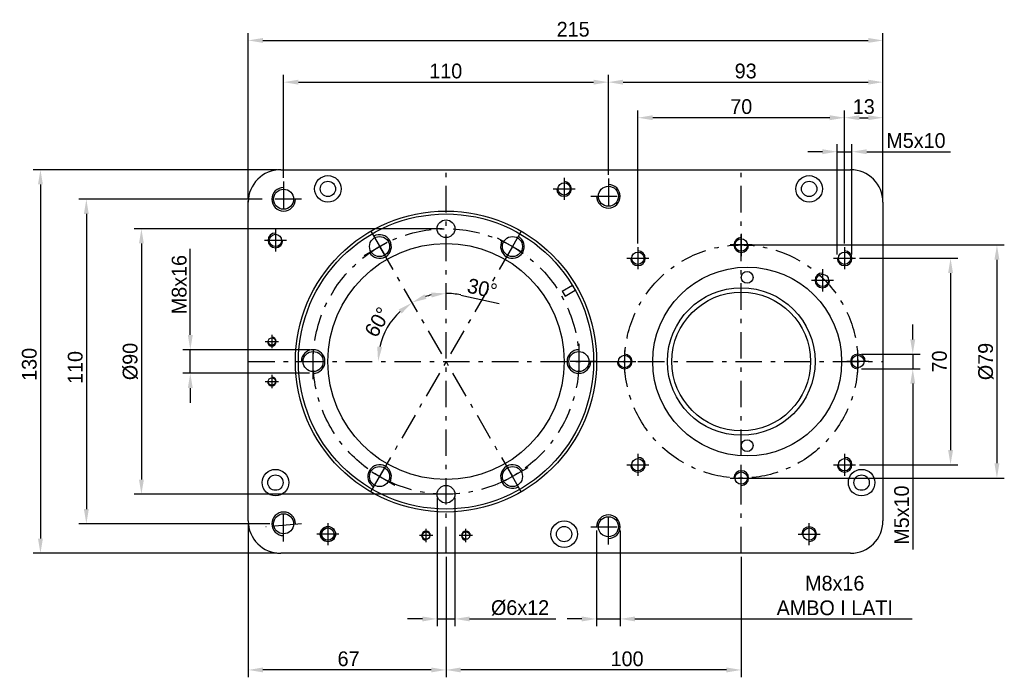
# Model space of a CAD drawing. Extents: x 176 to 509, y 278 to 805.
# Tile 1 of 2: x 176 to 509, y 278 to 501. Entities that reach past the tile are written whole.
import ezdxf

# ---------------------------------------------------------------- set-up
doc = ezdxf.new("R2010")
doc.units = 0
doc.header["$LTSCALE"] = 1.5
doc.linetypes.add('PL2', pattern=[11, 6, -2, 1, -2])
doc.linetypes.add('TR2', pattern=[5, 3, -2])
doc.layers.get('0').update_dxf_attribs({"linetype": 'CONTINUOUS'})
doc.layers.get('DEFPOINTS').update_dxf_attribs({"linetype": 'CONTINUOUS'})
for name, color, linetype in [('ASSI', 241, 'PL2'), ('QUOTE', 60, 'CONTINUOUS'), ('TRATTEGGI', 1, 'TR2')]:
    doc.layers.add(name, color=color, linetype=linetype)
doc.dimstyles.get("Standard").update_dxf_attribs({"dimtxt": 0.18, "dimasz": 0.18, "dimexe": 0.18, "dimexo": 0.0625, "dimgap": 0.09, "dimtad": 0, "dimtih": 1, "dimtoh": 1, "dimdec": 4, "dimzin": 0, "dimdsep": 46, "dimtxsty": 'STANDARD', "dimcen": 0.09, "dimadec": 0, "dimazin": 0, "dimtfac": 1, "dimtdec": 4, "dimtofl": 0, "dimtmove": 0, "dimatfit": 3, "dimfxl": 1, "dimtolj": 1, "dimtzin": 0, "dimarcsym": 0})

# ---------------------------------------------------------------- blocks, each defined once
blk = doc.blocks.new('*D13')
at = {"layer": 'DEFPOINTS', "color": 0, "transparency": 16777216}
for p in [(264.06, 449.97), (182.69, 319.97), (264.06, 319.97)]:
    blk.add_point(p, dxfattribs=at)
at = {"layer": 'QUOTE', "color": 0, "lineweight": -2, "transparency": 16777216}
for p, q in [((262.81, 449.97), (180.19, 449.97)), ((182.69, 444.97), (182.69, 324.97)), ((262.81, 319.97), (180.19, 319.97))]:
    blk.add_line(p, q, dxfattribs=at)
at = {"layer": 'QUOTE', "color": 0, "transparency": 16777216}
for points in [[(181.86, 444.97), (183.53, 444.97), (182.69, 449.97)], [(181.86, 324.97), (183.53, 324.97), (182.69, 319.97)]]:
    blk.add_solid(points, dxfattribs=at)
at = {"layer": 'QUOTE', "color": 0, "transparency": 16777216, "insert": (178.94, 384.01), "char_height": 5, "attachment_point": 5, "rotation": 90}
blk.add_mtext('\\A1;130', dxfattribs=at)
blk = doc.blocks.new('*D14')
at = {"layer": 'DEFPOINTS', "color": 0, "transparency": 16777216}
for p in [(259.06, 439.97), (198.24, 329.97), (261.66, 329.97)]:
    blk.add_point(p, dxfattribs=at)
at = {"layer": 'QUOTE', "color": 0, "lineweight": -2, "transparency": 16777216}
for p, q in [((257.81, 439.97), (195.74, 439.97)), ((198.24, 434.97), (198.24, 334.97)), ((260.41, 329.97), (195.74, 329.97))]:
    blk.add_line(p, q, dxfattribs=at)
at = {"layer": 'QUOTE', "color": 0, "transparency": 16777216}
for points in [[(197.4, 434.97), (199.07, 434.97), (198.24, 439.97)], [(197.4, 334.97), (199.07, 334.97), (198.24, 329.97)]]:
    blk.add_solid(points, dxfattribs=at)
at = {"layer": 'QUOTE', "color": 0, "transparency": 16777216, "insert": (194.49, 382.95), "char_height": 5, "attachment_point": 5, "rotation": 90}
blk.add_mtext('\\A1;110', dxfattribs=at)
blk = doc.blocks.new('*D15')
at = {"layer": 'DEFPOINTS', "color": 0, "transparency": 16777216}
for p in [(320.06, 319.97), (420.06, 319.97), (320.06, 280.44)]:
    blk.add_point(p, dxfattribs=at)
at = {"layer": 'QUOTE', "color": 0, "lineweight": -2, "transparency": 16777216}
for p, q in [((320.06, 318.72), (320.06, 277.94)), ((420.06, 318.72), (420.06, 277.94)), ((415.06, 280.44), (325.06, 280.44))]:
    blk.add_line(p, q, dxfattribs=at)
at = {"layer": 'QUOTE', "color": 0, "transparency": 16777216}
for points in [[(325.06, 281.28), (325.06, 279.61), (320.06, 280.44)], [(415.06, 281.28), (415.06, 279.61), (420.06, 280.44)]]:
    blk.add_solid(points, dxfattribs=at)
at = {"layer": 'QUOTE', "color": 0, "transparency": 16777216, "insert": (381.4, 284.19), "char_height": 5, "attachment_point": 5}
blk.add_mtext('\\A1;100', dxfattribs=at)
blk = doc.blocks.new('*D16')
at = {"layer": 'DEFPOINTS', "color": 0, "transparency": 16777216}
for p in [(371.06, 328.97), (379.06, 328.97), (371.06, 297.73)]:
    blk.add_point(p, dxfattribs=at)
at = {"layer": 'QUOTE', "color": 0, "lineweight": -2, "transparency": 16777216}
for p, q in [((371.06, 327.72), (371.06, 295.23)), ((379.06, 327.72), (379.06, 295.23)), ((366.06, 297.73), (361.06, 297.73)), ((371.06, 297.73), (379.06, 297.73)), ((384.06, 297.73), (477.99, 297.73))]:
    blk.add_line(p, q, dxfattribs=at)
at = {"layer": 'QUOTE', "color": 0, "transparency": 16777216}
for points in [[(366.06, 298.56), (366.06, 296.89), (371.06, 297.73)], [(384.06, 298.56), (384.06, 296.89), (379.06, 297.73)]]:
    blk.add_solid(points, dxfattribs=at)
at = {"layer": 'QUOTE', "color": 0, "transparency": 16777216, "insert": (451.74, 305.64), "char_height": 5, "attachment_point": 5}
blk.add_mtext('\\A1;M8x16\\PAMBO I LATI', dxfattribs=at)
blk = doc.blocks.new('*D17')
at = {"layer": 'DEFPOINTS', "color": 0, "transparency": 16777216}
for p in [(253.06, 330.97), (320.06, 319.97), (253.06, 280.44)]:
    blk.add_point(p, dxfattribs=at)
at = {"layer": 'QUOTE', "color": 0, "lineweight": -2, "transparency": 16777216}
for p, q in [((253.06, 329.72), (253.06, 277.94)), ((320.06, 318.72), (320.06, 277.94)), ((315.06, 280.44), (258.06, 280.44))]:
    blk.add_line(p, q, dxfattribs=at)
at = {"layer": 'QUOTE', "color": 0, "transparency": 16777216}
for points in [[(258.06, 281.28), (258.06, 279.61), (253.06, 280.44)], [(315.06, 281.28), (315.06, 279.61), (320.06, 280.44)]]:
    blk.add_solid(points, dxfattribs=at)
at = {"layer": 'QUOTE', "color": 0, "transparency": 16777216, "insert": (287.05, 284.19), "char_height": 5, "attachment_point": 5}
blk.add_mtext('\\A1;67', dxfattribs=at)
blk = doc.blocks.new('*D19')
at = {"layer": 'DEFPOINTS', "color": 0, "transparency": 16777216}
for p in [(468.06, 493.79), (253.06, 438.97), (468.06, 438.97)]:
    blk.add_point(p, dxfattribs=at)
at = {"layer": 'QUOTE', "color": 0, "lineweight": -2, "transparency": 16777216}
for p, q in [((253.06, 440.22), (253.06, 496.29)), ((258.06, 493.79), (463.06, 493.79)), ((468.06, 440.22), (468.06, 496.29))]:
    blk.add_line(p, q, dxfattribs=at)
at = {"layer": 'QUOTE', "color": 0, "transparency": 16777216}
for points in [[(258.06, 494.62), (258.06, 492.96), (253.06, 493.79)], [(463.06, 494.62), (463.06, 492.96), (468.06, 493.79)]]:
    blk.add_solid(points, dxfattribs=at)
at = {"layer": 'QUOTE', "color": 0, "transparency": 16777216, "insert": (363.12, 497.54), "char_height": 5, "attachment_point": 5}
blk.add_mtext('\\A1;215', dxfattribs=at)
blk = doc.blocks.new('*D22')
at = {"layer": 'DEFPOINTS', "color": 0, "transparency": 16777216}
for p in [(320.06, 429.97), (216.89, 339.97), (320.06, 339.97)]:
    blk.add_point(p, dxfattribs=at)
at = {"layer": 'QUOTE', "color": 0, "lineweight": -2, "transparency": 16777216}
for p, q in [((318.81, 429.97), (214.39, 429.97)), ((216.89, 424.97), (216.89, 344.97)), ((318.81, 339.97), (214.39, 339.97))]:
    blk.add_line(p, q, dxfattribs=at)
at = {"layer": 'QUOTE', "color": 0, "transparency": 16777216}
for points in [[(216.06, 424.97), (217.73, 424.97), (216.89, 429.97)], [(216.06, 344.97), (217.73, 344.97), (216.89, 339.97)]]:
    blk.add_solid(points, dxfattribs=at)
at = {"layer": 'QUOTE', "color": 0, "transparency": 16777216, "insert": (213.14, 384.97), "char_height": 5, "attachment_point": 5, "rotation": 90}
blk.add_mtext('\\A1;%%c90', dxfattribs=at)
blk = doc.blocks.new('*D23')
at = {"layer": 'DEFPOINTS', "color": 0, "transparency": 16777216}
for p in [(375.06, 479.65), (375.06, 446.97), (265.06, 445.97)]:
    blk.add_point(p, dxfattribs=at)
at = {"layer": 'QUOTE', "color": 0, "lineweight": -2, "transparency": 16777216}
for p, q in [((265.06, 447.22), (265.06, 482.15)), ((375.06, 448.22), (375.06, 482.15)), ((270.06, 479.65), (370.06, 479.65))]:
    blk.add_line(p, q, dxfattribs=at)
at = {"layer": 'QUOTE', "color": 0, "transparency": 16777216}
for points in [[(270.06, 480.48), (270.06, 478.81), (265.06, 479.65)], [(370.06, 480.48), (370.06, 478.81), (375.06, 479.65)]]:
    blk.add_solid(points, dxfattribs=at)
at = {"layer": 'QUOTE', "color": 0, "transparency": 16777216, "insert": (319.98, 483.4), "char_height": 5, "attachment_point": 5}
blk.add_mtext('\\A1;110', dxfattribs=at)
blk = doc.blocks.new('*D29')
at = {"layer": 'DEFPOINTS', "color": 0, "transparency": 16777216}
for p in [(233.45, 388.96), (275.24, 388.96), (275.06, 380.97)]:
    blk.add_point(p, dxfattribs=at)
at = {"layer": 'QUOTE', "color": 0, "lineweight": -2, "transparency": 16777216}
for p, q in [((233.45, 393.96), (233.45, 423.13)), ((273.99, 388.96), (230.95, 388.96)), ((233.45, 380.97), (233.45, 388.96)), ((273.81, 380.97), (230.95, 380.97)), ((233.45, 375.97), (233.45, 370.97))]:
    blk.add_line(p, q, dxfattribs=at)
at = {"layer": 'QUOTE', "color": 0, "transparency": 16777216}
for points in [[(232.61, 393.96), (234.28, 393.96), (233.45, 388.96)], [(232.61, 375.97), (234.28, 375.97), (233.45, 380.97)]]:
    blk.add_solid(points, dxfattribs=at)
at = {"layer": 'QUOTE', "color": 0, "transparency": 16777216, "insert": (229.7, 411.04), "char_height": 5, "attachment_point": 5, "rotation": 90}
blk.add_mtext('\\A1;M8x16', dxfattribs=at)
blk = doc.blocks.new('*D30')
at = {"layer": 'DEFPOINTS', "color": 0, "transparency": 16777216}
for p in [(468.06, 479.65), (375.06, 449.47), (468.06, 441.47)]:
    blk.add_point(p, dxfattribs=at)
at = {"layer": 'QUOTE', "color": 0, "lineweight": -2, "transparency": 16777216}
for p, q in [((375.06, 450.72), (375.06, 482.15)), ((468.06, 442.72), (468.06, 482.15)), ((380.06, 479.65), (463.06, 479.65))]:
    blk.add_line(p, q, dxfattribs=at)
at = {"layer": 'QUOTE', "color": 0, "transparency": 16777216}
for points in [[(380.06, 480.48), (380.06, 478.81), (375.06, 479.65)], [(463.06, 480.48), (463.06, 478.81), (468.06, 479.65)]]:
    blk.add_solid(points, dxfattribs=at)
at = {"layer": 'QUOTE', "color": 0, "transparency": 16777216, "insert": (421.56, 483.4), "char_height": 5, "attachment_point": 5}
blk.add_mtext('\\A1;93', dxfattribs=at)
blk = doc.blocks.new('*D33')
at = {"layer": 'DEFPOINTS', "color": 0, "transparency": 16777216}
for p in [(420.06, 424.47), (420.06, 345.47), (506.66, 345.47)]:
    blk.add_point(p, dxfattribs=at)
at = {"layer": 'QUOTE', "color": 0, "lineweight": -2, "transparency": 16777216}
for p, q in [((421.31, 424.47), (509.16, 424.47)), ((506.66, 419.47), (506.66, 350.47)), ((421.31, 345.47), (509.16, 345.47))]:
    blk.add_line(p, q, dxfattribs=at)
at = {"layer": 'QUOTE', "color": 0, "transparency": 16777216}
for points in [[(505.82, 419.47), (507.49, 419.47), (506.66, 424.47)], [(505.82, 350.47), (507.49, 350.47), (506.66, 345.47)]]:
    blk.add_solid(points, dxfattribs=at)
at = {"layer": 'QUOTE', "color": 0, "transparency": 16777216, "insert": (502.91, 384.97), "char_height": 5, "attachment_point": 5, "rotation": 90}
blk.add_mtext('\\A1;%%c79', dxfattribs=at)
blk = doc.blocks.new('*D36')
at = {"layer": 'DEFPOINTS', "color": 0, "transparency": 16777216}
for p in [(468.06, 467.59), (468.06, 438.97), (455.06, 423.72)]:
    blk.add_point(p, dxfattribs=at)
at = {"layer": 'QUOTE', "color": 0, "lineweight": -2, "transparency": 16777216}
for p, q in [((455.06, 424.97), (455.06, 470.09)), ((460.06, 467.59), (463.06, 467.59)), ((468.06, 440.22), (468.06, 470.09))]:
    blk.add_line(p, q, dxfattribs=at)
at = {"layer": 'QUOTE', "color": 0, "transparency": 16777216}
for points in [[(460.06, 468.43), (460.06, 466.76), (455.06, 467.59)], [(463.06, 468.43), (463.06, 466.76), (468.06, 467.59)]]:
    blk.add_solid(points, dxfattribs=at)
at = {"layer": 'QUOTE', "color": 0, "transparency": 16777216, "insert": (461.56, 471.34), "char_height": 5, "attachment_point": 5}
blk.add_mtext('\\A1;13', dxfattribs=at)
blk = doc.blocks.new('*D43')
at = {"layer": 'DEFPOINTS', "color": 0, "transparency": 16777216}
for p in [(385.06, 467.59), (385.06, 423.72), (455.06, 423.72)]:
    blk.add_point(p, dxfattribs=at)
at = {"layer": 'QUOTE', "color": 0, "lineweight": -2, "transparency": 16777216}
for p, q in [((385.06, 424.97), (385.06, 470.09)), ((450.06, 467.59), (390.06, 467.59)), ((455.06, 424.97), (455.06, 470.09))]:
    blk.add_line(p, q, dxfattribs=at)
at = {"layer": 'QUOTE', "color": 0, "transparency": 16777216}
for points in [[(390.06, 468.43), (390.06, 466.76), (385.06, 467.59)], [(450.06, 468.43), (450.06, 466.76), (455.06, 467.59)]]:
    blk.add_solid(points, dxfattribs=at)
at = {"layer": 'QUOTE', "color": 0, "transparency": 16777216, "insert": (420.06, 471.34), "char_height": 5, "attachment_point": 5}
blk.add_mtext('\\A1;70', dxfattribs=at)
blk = doc.blocks.new('*D44')
at = {"layer": 'DEFPOINTS', "color": 0, "transparency": 16777216}
for p in [(458.81, 419.97), (458.81, 349.97), (490.95, 349.97)]:
    blk.add_point(p, dxfattribs=at)
at = {"layer": 'QUOTE', "color": 0, "lineweight": -2, "transparency": 16777216}
for p, q in [((460.06, 419.97), (493.45, 419.97)), ((490.95, 414.97), (490.95, 354.97)), ((460.06, 349.97), (493.45, 349.97))]:
    blk.add_line(p, q, dxfattribs=at)
at = {"layer": 'QUOTE', "color": 0, "transparency": 16777216}
for points in [[(490.12, 414.97), (491.79, 414.97), (490.95, 419.97)], [(490.12, 354.97), (491.79, 354.97), (490.95, 349.97)]]:
    blk.add_solid(points, dxfattribs=at)
at = {"layer": 'QUOTE', "color": 0, "transparency": 16777216, "insert": (487.2, 384.97), "char_height": 5, "attachment_point": 5, "rotation": 90}
blk.add_mtext('\\A1;70', dxfattribs=at)
blk = doc.blocks.new('*D47')
at = {"layer": 'DEFPOINTS', "color": 0, "transparency": 16777216}
for p in [(297.56, 423.94), (302.44, 399.75), (253.06, 384.97), (468.06, 384.97), (342.56, 345.99)]:
    blk.add_point(p, dxfattribs=at)
at = {"layer": 'QUOTE', "color": 0, "lineweight": -2, "transparency": 16777216}
blk.add_arc((320.06, 384.97), 23.01, 132.477, 167.523, dxfattribs=at)
at = {"layer": 'QUOTE', "color": 0, "transparency": 16777216}
for points in [[(304.03, 402.61), (305.02, 401.26), (308.56, 404.89)], [(298.43, 389.84), (296.77, 390.03), (297.05, 384.97)]]:
    blk.add_solid(points, dxfattribs=at)
at = {"layer": 'QUOTE', "color": 0, "transparency": 16777216, "insert": (296.89, 398.34), "char_height": 5, "attachment_point": 5, "rotation": 60}
blk.add_mtext('\\A1;60°', dxfattribs=at)
blk = doc.blocks.new('*D48')
at = {"layer": 'DEFPOINTS', "color": 0, "transparency": 16777216}
for p in [(320.06, 449.97), (297.56, 423.94), (312.16, 406.66), (342.56, 345.99), (320.06, 319.97)]:
    blk.add_point(p, dxfattribs=at)
at = {"layer": 'QUOTE', "color": 0, "lineweight": -2, "transparency": 16777216}
blk.add_line((325.03, 407.51), (338.05, 404.64), dxfattribs=at)
for start, end in [(102.433, 107.567), (77.567, 90)]:
    blk.add_arc((320.06, 384.97), 23.09, start, end, dxfattribs=at)
at = {"layer": 'QUOTE', "color": 0, "transparency": 16777216}
for points in [[(313.43, 406.21), (312.76, 407.74), (308.52, 404.96)], [(315, 408.34), (315.18, 406.68), (320.06, 408.05)]]:
    blk.add_solid(points, dxfattribs=at)
at = {"layer": 'QUOTE', "color": 0, "transparency": 16777216, "insert": (332.35, 409.74), "char_height": 5, "attachment_point": 5, "rotation": 347.567}
blk.add_mtext('\\A1;30°', dxfattribs=at)
blk = doc.blocks.new('*D49')
at = {"layer": 'DEFPOINTS', "color": 0, "transparency": 16777216}
for p in [(459.56, 387.47), (459.56, 382.47), (478.15, 382.47)]:
    blk.add_point(p, dxfattribs=at)
at = {"layer": 'QUOTE', "color": 0, "lineweight": -2, "transparency": 16777216}
for p, q in [((478.15, 392.47), (478.15, 397.47)), ((460.81, 387.47), (480.65, 387.47)), ((478.15, 387.47), (478.15, 382.47)), ((460.81, 382.47), (480.65, 382.47)), ((478.15, 377.47), (478.15, 321.25))]:
    blk.add_line(p, q, dxfattribs=at)
at = {"layer": 'QUOTE', "color": 0, "transparency": 16777216}
for points in [[(477.32, 392.47), (478.98, 392.47), (478.15, 387.47)], [(477.32, 377.47), (478.98, 377.47), (478.15, 382.47)]]:
    blk.add_solid(points, dxfattribs=at)
at = {"layer": 'QUOTE', "color": 0, "transparency": 16777216, "insert": (474.4, 332.92), "char_height": 5, "attachment_point": 5, "rotation": 90}
blk.add_mtext('\\A1;M5x10', dxfattribs=at)
blk = doc.blocks.new('*D50')
at = {"layer": 'DEFPOINTS', "color": 0, "transparency": 16777216}
for p in [(457.56, 456.08), (452.56, 419.97), (457.56, 419.97)]:
    blk.add_point(p, dxfattribs=at)
at = {"layer": 'QUOTE', "color": 0, "lineweight": -2, "transparency": 16777216}
for p, q in [((452.56, 421.22), (452.56, 458.58)), ((457.56, 421.22), (457.56, 458.58)), ((447.56, 456.08), (442.56, 456.08)), ((452.56, 456.08), (457.56, 456.08)), ((462.56, 456.08), (490.89, 456.08))]:
    blk.add_line(p, q, dxfattribs=at)
at = {"layer": 'QUOTE', "color": 0, "transparency": 16777216}
for points in [[(447.56, 456.91), (447.56, 455.24), (452.56, 456.08)], [(462.56, 456.91), (462.56, 455.24), (457.56, 456.08)]]:
    blk.add_solid(points, dxfattribs=at)
at = {"layer": 'QUOTE', "color": 0, "transparency": 16777216, "insert": (479.23, 459.83), "char_height": 5, "attachment_point": 5}
blk.add_mtext('\\A1;M5x10', dxfattribs=at)
blk = doc.blocks.new('*D51')
at = {"layer": 'DEFPOINTS', "color": 0, "transparency": 16777216}
for p in [(317.06, 340.07), (323.06, 340.07), (323.06, 297.73)]:
    blk.add_point(p, dxfattribs=at)
at = {"layer": 'QUOTE', "color": 0, "lineweight": -2, "transparency": 16777216}
for p, q in [((317.06, 338.82), (317.06, 295.23)), ((323.06, 338.82), (323.06, 295.23)), ((312.06, 297.73), (307.06, 297.73)), ((317.06, 297.73), (323.06, 297.73)), ((328.06, 297.73), (357.22, 297.73))]:
    blk.add_line(p, q, dxfattribs=at)
at = {"layer": 'QUOTE', "color": 0, "transparency": 16777216}
for points in [[(312.06, 298.56), (312.06, 296.89), (317.06, 297.73)], [(328.06, 298.56), (328.06, 296.89), (323.06, 297.73)]]:
    blk.add_solid(points, dxfattribs=at)
at = {"layer": 'QUOTE', "color": 0, "transparency": 16777216, "insert": (345.14, 301.48), "char_height": 5, "attachment_point": 5}
blk.add_mtext('\\A1;%%c6x12', dxfattribs=at)

msp = doc.modelspace()

# ---------------------------------------------------------------- linework, layer by layer
at = {"color": 7}
for p, q in [((264.06, 449.97), (457.06, 449.97)), ((253.06, 330.97), (253.06, 439.57)), ((468.06, 438.97), (468.06, 330.97)), ((457.06, 319.97), (264.06, 319.97))]:
    msp.add_line(p, q, dxfattribs=at)
for centre, radius in [((280.06, 443.47), 4.5), ((443.06, 443.47), 4.5), ((280.06, 443.47), 2.6), ((360.06, 443.47), 2.1), ((375.06, 440.97), 3.4), ((443.06, 443.47), 2.6), ((265.06, 439.97), 3.4), ((320.06, 384.97), 51), ((320.06, 384.97), 50), ((320.06, 429.97), 3), ((262.29, 426.01), 2.1), ((297.56, 423.94), 3.4), ((342.56, 423.94), 3.4), ((320.06, 384.97), 40), ((420.06, 424.47), 2.1), ((385.06, 419.97), 2.1), ((455.06, 419.97), 2.1), ((422.06, 384.97), 32), ((422.06, 413.47), 2), ((447.56, 412.47), 2.1), ((420.06, 384.97), 25), ((420.06, 384.97), 23.5), ((261.06, 391.72), 1.25), ((275.06, 384.97), 3.4), ((365.06, 384.97), 3.4), ((380.56, 384.97), 2.1), ((459.56, 384.97), 2.1), ((261.06, 378.22), 1.25), ((422.06, 356.47), 2), ((385.06, 349.97), 2.1), ((455.06, 349.97), 2.1), ((262.29, 343.92), 4.5), ((297.56, 345.99), 3.4), ((342.56, 345.99), 3.4), ((420.06, 345.47), 2.1), ((460.83, 343.92), 4.5), ((262.29, 343.92), 2.6), ((460.83, 343.92), 2.6), ((320.06, 339.97), 3), ((265.06, 329.97), 3.4), ((360.06, 326.47), 4.5), ((375.06, 328.97), 3.4), ((280.06, 326.47), 2.6), ((280.06, 326.47), 2.1), ((313.31, 325.97), 1.25), ((326.81, 325.97), 1.25), ((360.06, 326.47), 2.6), ((443.06, 326.47), 2.1)]:
    msp.add_circle(centre, radius, dxfattribs=at)
for centre, start, end in [((264.06, 438.97), 90, 180), ((457.06, 438.97), 360, 90), ((264.06, 330.97), 180, 270), ((457.06, 330.97), 270, 0)]:
    msp.add_arc(centre, 11, start, end, dxfattribs=at)
at = {"layer": 'ASSI', "color": 7}
for p, q in [((320.06, 319.97), (320.06, 449.97)), ((360.06, 447.22), (360.06, 439.72)), ((375.06, 446.97), (375.06, 434.97)), ((420.06, 319.97), (420.06, 449.97)), ((265.06, 445.97), (265.06, 433.97)), ((356.31, 443.47), (363.81, 443.47)), ((369.06, 440.97), (381.06, 440.97)), ((271.06, 439.97), (259.06, 439.97)), ((262.29, 429.76), (262.29, 422.26)), ((292.36, 420.94), (302.76, 426.94)), ((294.56, 429.13), (300.56, 418.74)), ((337.36, 426.94), (347.76, 420.94)), ((345.56, 429.13), (339.56, 418.74)), ((420.06, 428.22), (420.06, 420.72)), ((266.04, 426.01), (258.54, 426.01)), ((342.56, 423.94), (297.56, 345.99)), ((297.56, 423.94), (342.56, 345.99)), ((385.06, 423.72), (385.06, 416.22)), ((423.81, 424.47), (416.31, 424.47)), ((455.06, 423.72), (455.06, 416.22)), ((381.31, 419.97), (388.81, 419.97)), ((451.31, 419.97), (458.81, 419.97)), ((447.56, 416.22), (447.56, 408.72)), ((451.31, 412.47), (443.81, 412.47)), ((261.06, 393.97), (261.06, 389.47)), ((258.81, 391.72), (263.31, 391.72)), ((275.06, 378.97), (275.06, 390.97)), ((365.06, 390.97), (365.06, 378.97)), ((380.56, 388.72), (380.56, 381.22)), ((459.56, 381.22), (459.56, 388.72)), ((253.06, 384.97), (468.06, 384.97)), ((269.06, 384.97), (281.06, 384.97)), ((371.06, 384.97), (359.06, 384.97)), ((376.81, 384.97), (384.31, 384.97)), ((463.31, 384.97), (455.81, 384.97)), ((261.06, 380.47), (261.06, 375.97)), ((258.81, 378.22), (263.31, 378.22)), ((385.06, 353.72), (385.06, 346.22)), ((455.06, 353.72), (455.06, 346.22)), ((294.56, 340.8), (300.56, 351.19)), ((345.56, 340.8), (339.56, 351.19)), ((302.76, 342.99), (292.36, 348.99)), ((347.76, 348.99), (337.36, 342.99)), ((381.31, 349.97), (388.81, 349.97)), ((420.06, 341.72), (420.06, 349.22)), ((451.31, 349.97), (458.81, 349.97)), ((416.31, 345.47), (423.81, 345.47)), ((265.06, 323.97), (265.06, 335.97)), ((375.06, 322.97), (375.06, 334.97)), ((280.06, 330.22), (280.06, 322.72)), ((443.06, 322.72), (443.06, 330.22)), ((271.06, 329.97), (259.06, 328.97)), ((313.31, 323.72), (313.31, 328.22)), ((326.81, 323.72), (326.81, 328.22)), ((369.06, 328.97), (381.06, 328.97)), ((283.81, 326.47), (276.31, 326.47)), ((315.56, 325.97), (311.06, 325.97)), ((329.06, 325.97), (324.56, 325.97)), ((439.31, 326.47), (446.81, 326.47))]:
    msp.add_line(p, q, dxfattribs=at)
msp.add_circle((320.06, 384.97), 45, dxfattribs=at)
at = {"layer": 'ASSI', "color": 0}
msp.add_circle((420.06, 384.97), 39.5, dxfattribs=at)
at = {"layer": 'DEFPOINTS', "color": 0, "linetype": 'ByBlock'}
for p in [(275.24, 388.96), (275.06, 380.97)]:
    msp.add_point(p, dxfattribs=at)
at = {"layer": 'TRATTEGGI', "color": 7}
for p, q in [((359.4, 408.83), (362.86, 410.83)), ((362.86, 410.83), (363.86, 409.1)), ((359.4, 408.83), (360.4, 407.1)), ((360.4, 407.1), (363.86, 409.1))]:
    msp.add_line(p, q, dxfattribs=at)
at = {"layer": 'TRATTEGGI', "color": 7, "linetype": 'Continuous'}
for centre, radius, start, end in [((265.06, 439.97), 4, 90, 0), ((360.06, 443.47), 2.5, 180, 90), ((375.06, 440.97), 4, 180, 90), ((262.29, 426.01), 2.5, 90, 0), ((297.56, 423.94), 4, 210, 120), ((342.56, 423.94), 4, 150, 60), ((420.06, 424.47), 2.5, 90, 0), ((385.06, 419.97), 2.5, 180, 90), ((455.06, 419.97), 2.5, 180, 90), ((447.56, 412.47), 2.5, 90, 0), ((261.06, 391.72), 1.5, 180, 90), ((275.06, 384.97), 4, 270, 180), ((365.06, 384.97), 4, 90, 0), ((380.56, 384.97), 2.5, 180, 90), ((459.56, 384.97), 2.5, 0, 270), ((261.06, 378.22), 1.5, 180, 90), ((385.06, 349.97), 2.5, 180, 90), ((455.06, 349.97), 2.5, 180, 90), ((297.56, 345.99), 4, 330, 240), ((342.56, 345.99), 4, 30, 300), ((420.06, 345.47), 2.5, 270, 180), ((265.06, 329.97), 4, 0, 270), ((375.06, 328.97), 4, 270, 180), ((280.06, 326.47), 2.5, 90, 0), ((313.31, 325.97), 1.5, 0, 270), ((326.81, 325.97), 1.5, 0, 270), ((443.06, 326.47), 2.5, 270, 180)]:
    msp.add_arc(centre, radius, start, end, dxfattribs=at)

# ---------------------------------------------------------------- dimensions: what is measured, and where the dimension line sits
at = {"layer": 'QUOTE', "color": 7}
for base, p1, p2, picture, middle in [((468.06, 493.79), (253.06, 438.97), (468.06, 438.97), '*D19', (363.12, 493.79)), ((375.06, 479.65), (265.06, 445.97), (375.06, 446.97), '*D23', (319.98, 479.65)), ((253.06, 280.44), (320.06, 319.97), (253.06, 330.97), '*D17', (287.05, 280.44)), ((320.06, 280.44), (420.06, 319.97), (320.06, 319.97), '*D15', (381.4, 280.44))]:
    dim = msp.add_linear_dim(base=base, p1=p1, p2=p2, dimstyle='STANDARD', override={"dimscale": 2, "dimtxt": 2.5, "dimasz": 2.5, "dimexe": 1.25, "dimexo": 0.625, "dimgap": 0.625, "dimtad": 1, "dimtih": 0, "dimtoh": 0, "dimdec": 1, "dimzin": 8, "dimlunit": 6, "dimcen": 2.5, "dimtofl": 1}, dxfattribs=at)
    dim.commit()
    dim.dimension.update_dxf_attribs({"geometry": picture, "text_midpoint": middle, "dimtype": 160})
dim = msp.add_linear_dim(base=(468.06, 479.65), p1=(375.06, 449.47), p2=(468.06, 441.47), dimstyle='STANDARD', override={"dimscale": 2, "dimtxt": 2.5, "dimasz": 2.5, "dimexe": 1.25, "dimexo": 0.625, "dimgap": 0.625, "dimtad": 1, "dimtih": 0, "dimtoh": 0, "dimdec": 1, "dimzin": 8, "dimlunit": 6, "dimcen": 2.5, "dimtofl": 1}, dxfattribs=at)
dim.commit()
dim.dimension.update_dxf_attribs({"geometry": '*D30', "text_midpoint": (421.56, 483.4)})
at = {"layer": 'QUOTE', "color": 0}
for base, p2, picture, middle in [((385.06, 467.59), (385.06, 423.72), '*D43', (420.06, 471.34)), ((468.06, 467.59), (468.06, 438.97), '*D36', (461.56, 471.34))]:
    dim = msp.add_linear_dim(base=base, p1=(455.06, 423.72), p2=p2, dimstyle='STANDARD', override={"dimscale": 2, "dimtxt": 2.5, "dimasz": 2.5, "dimexe": 1.25, "dimexo": 0.625, "dimgap": 0.625, "dimtad": 1, "dimtih": 0, "dimtoh": 0, "dimdec": 1, "dimzin": 8, "dimlunit": 6, "dimcen": 2.5, "dimtofl": 1}, dxfattribs=at)
    dim.commit()
    dim.dimension.update_dxf_attribs({"geometry": picture, "text_midpoint": middle})
dim = msp.add_linear_dim(base=(457.56, 456.08), p1=(452.56, 419.97), p2=(457.56, 419.97), text='M<>x10', dimstyle='STANDARD', override={"dimscale": 2, "dimtxt": 2.5, "dimasz": 2.5, "dimexe": 1.25, "dimexo": 0.625, "dimgap": 0.625, "dimtad": 1, "dimtih": 0, "dimtoh": 0, "dimdec": 1, "dimzin": 8, "dimlunit": 6, "dimcen": 2.5, "dimtofl": 1}, dxfattribs=at)
dim.commit()
dim.dimension.update_dxf_attribs({"geometry": '*D50', "text_midpoint": (479.23, 456.08), "dimtype": 160})
at = {"layer": 'QUOTE', "color": 7}
for base, p1, p2, picture, middle in [((182.69, 319.97), (264.06, 449.97), (264.06, 319.97), '*D13', (182.69, 384.01)), ((198.24, 329.97), (259.06, 439.97), (261.66, 329.97), '*D14', (198.24, 382.95))]:
    dim = msp.add_linear_dim(base=base, p1=p1, p2=p2, angle=90, dimstyle='STANDARD', override={"dimscale": 2, "dimtxt": 2.5, "dimasz": 2.5, "dimexe": 1.25, "dimexo": 0.625, "dimgap": 0.625, "dimtad": 1, "dimtih": 0, "dimtoh": 0, "dimdec": 1, "dimzin": 8, "dimlunit": 6, "dimcen": 2.5, "dimtofl": 1}, dxfattribs=at)
    dim.commit()
    dim.dimension.update_dxf_attribs({"geometry": picture, "text_midpoint": middle, "dimtype": 160})
at = {"layer": 'QUOTE', "color": 0}
for base, line1, line2, picture, middle in [((312.16, 406.66), ((320.06, 319.97), (320.06, 449.97)), ((297.56, 423.94), (342.56, 345.99)), '*D48', (332.35, 409.74)), ((302.44, 399.75), ((297.56, 423.94), (342.56, 345.99)), ((253.06, 384.97), (468.06, 384.97)), '*D47', (296.89, 398.34))]:
    dim = msp.add_angular_dim_2l(base=base, line1=line1, line2=line2, dimstyle='STANDARD', override={"dimscale": 2, "dimtxt": 2.5, "dimasz": 2.5, "dimexe": 1.25, "dimexo": 0.625, "dimgap": 0.625, "dimtad": 1, "dimtih": 0, "dimtoh": 0, "dimdec": 1, "dimzin": 8, "dimlunit": 6, "dimcen": 2.5, "dimtofl": 1}, dxfattribs=at)
    dim.commit()
    dim.dimension.update_dxf_attribs({"geometry": picture, "text_midpoint": middle})
at = {"layer": 'QUOTE', "color": 7}
for base, p1, p2, text, picture, middle in [((216.89, 339.97), (320.06, 429.97), (320.06, 339.97), '%%c<>', '*D22', (216.89, 384.97)), ((233.45, 388.96), (275.06, 380.97), (275.24, 388.96), 'M<>x16', '*D29', (233.45, 411.04))]:
    dim = msp.add_linear_dim(base=base, p1=p1, p2=p2, angle=90, text=text, dimstyle='STANDARD', override={"dimscale": 2, "dimtxt": 2.5, "dimasz": 2.5, "dimexe": 1.25, "dimexo": 0.625, "dimgap": 0.625, "dimtad": 1, "dimtih": 0, "dimtoh": 0, "dimdec": 1, "dimzin": 8, "dimlunit": 6, "dimcen": 2.5, "dimtofl": 1}, dxfattribs=at)
    dim.commit()
    dim.dimension.update_dxf_attribs({"geometry": picture, "text_midpoint": middle, "dimtype": 160})
at = {"layer": 'QUOTE', "color": 0}
dim = msp.add_linear_dim(base=(506.66, 345.47), p1=(420.06, 424.47), p2=(420.06, 345.47), angle=90, text='%%c<>', dimstyle='STANDARD', override={"dimscale": 2, "dimtxt": 2.5, "dimasz": 2.5, "dimexe": 1.25, "dimexo": 0.625, "dimgap": 0.625, "dimtad": 1, "dimtih": 0, "dimtoh": 0, "dimdec": 1, "dimzin": 8, "dimlunit": 6, "dimcen": 2.5, "dimtofl": 1}, dxfattribs=at)
dim.commit()
dim.dimension.update_dxf_attribs({"geometry": '*D33', "text_midpoint": (502.91, 384.97)})
dim = msp.add_linear_dim(base=(490.95, 349.97), p1=(458.81, 419.97), p2=(458.81, 349.97), angle=90, dimstyle='STANDARD', override={"dimscale": 2, "dimtxt": 2.5, "dimasz": 2.5, "dimexe": 1.25, "dimexo": 0.625, "dimgap": 0.625, "dimtad": 1, "dimtih": 0, "dimtoh": 0, "dimdec": 1, "dimzin": 8, "dimlunit": 6, "dimcen": 2.5, "dimtofl": 1}, dxfattribs=at)
dim.commit()
dim.dimension.update_dxf_attribs({"geometry": '*D44', "text_midpoint": (487.2, 384.97)})
dim = msp.add_linear_dim(base=(478.15, 382.47), p1=(459.56, 387.47), p2=(459.56, 382.47), angle=90, text='M<>x10', dimstyle='STANDARD', override={"dimscale": 2, "dimtxt": 2.5, "dimasz": 2.5, "dimexe": 1.25, "dimexo": 0.625, "dimgap": 0.625, "dimtad": 1, "dimtih": 0, "dimtoh": 0, "dimdec": 1, "dimzin": 8, "dimlunit": 6, "dimcen": 2.5, "dimtofl": 1}, dxfattribs=at)
dim.commit()
dim.dimension.update_dxf_attribs({"geometry": '*D49', "text_midpoint": (478.15, 332.92), "dimtype": 160})
dim = msp.add_linear_dim(base=(323.06, 297.73), p1=(317.06, 340.07), p2=(323.06, 340.07), text='%%c<>x12', dimstyle='STANDARD', override={"dimscale": 2, "dimtxt": 2.5, "dimasz": 2.5, "dimexe": 1.25, "dimexo": 0.625, "dimgap": 0.625, "dimtad": 1, "dimtih": 0, "dimtoh": 0, "dimdec": 1, "dimzin": 8, "dimlunit": 6, "dimcen": 2.5, "dimtofl": 1}, dxfattribs=at)
dim.commit()
dim.dimension.update_dxf_attribs({"geometry": '*D51', "text_midpoint": (345.14, 301.48)})
at = {"layer": 'QUOTE', "color": 7}
dim = msp.add_linear_dim(base=(371.06, 297.73), p1=(379.06, 328.97), p2=(371.06, 328.97), text='M<>x16\\PAMBO I LATI', dimstyle='STANDARD', override={"dimscale": 2, "dimtxt": 2.5, "dimasz": 2.5, "dimexe": 1.25, "dimexo": 0.625, "dimgap": 0.625, "dimtad": 1, "dimtih": 0, "dimtoh": 0, "dimdec": 1, "dimzin": 8, "dimlunit": 6, "dimcen": 2.5, "dimtofl": 1}, dxfattribs=at)
dim.commit()
dim.dimension.update_dxf_attribs({"geometry": '*D16', "text_midpoint": (451.74, 297.73), "dimtype": 160})

doc.saveas('drawing.dxf')
